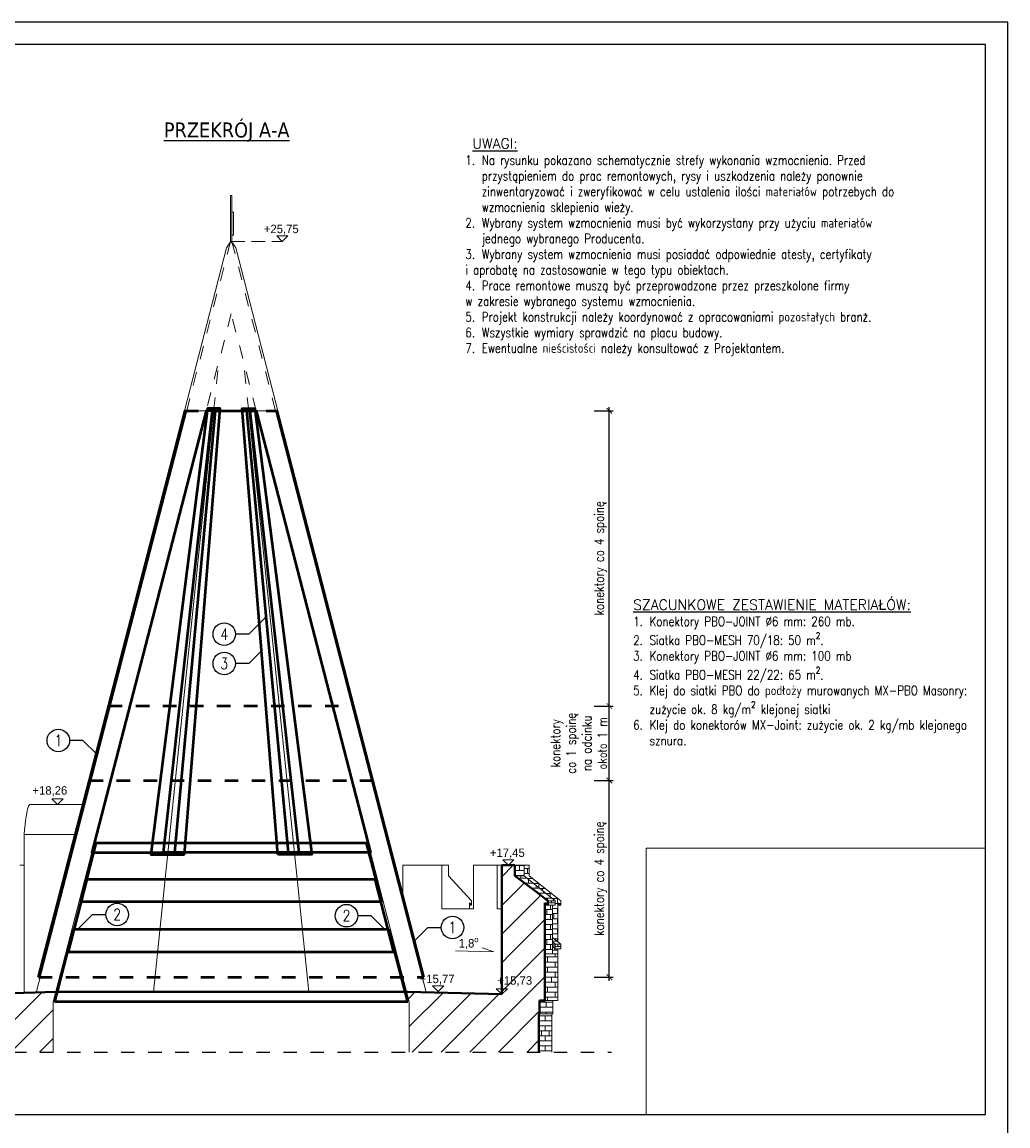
# Model space of a CAD drawing. Header units: millimetres. Extents: x 67877 to 166263, y -957 to 33454.
# Tile 98 of 98: x 153138 to 166263, y 14043 to 28743. Entities that reach past the tile are written whole.
import ezdxf
from ezdxf.enums import TextEntityAlignment as Align

# ---------------------------------------------------------------- set-up
doc = ezdxf.new("R2010")
doc.units = ezdxf.units.MM
for name, pattern in [('Przerywana', [360, 180, -180]), ('Przerywana gęsta', [135, 90, -45]), ('Wipeout_Contour', [1000, 0, -1000])]:
    doc.linetypes.add(name, pattern=pattern)
for name, color, linetype, lineweight in [('0_Nr_pióra__1', 7, 'Continuous', 13), ('0_Nr_pióra__102', 9, 'Continuous', 5), ('0_Nr_pióra__103', 7, 'Continuous', 5), ('0_Nr_pióra__27', 7, 'Continuous', 40), ('0_Nr_pióra__7', 7, 'Continuous', 20), ('0_Nr_pióra__88', 7, 'Continuous', 13), ('0_Nr_pióra__90', 7, 'Continuous', 13), ('bj rysy', 1, 'Continuous', 40), ('inw_schody zewnętrzne_Nr_pióra__1', 7, 'Continuous', 13), ('inw_schody zewnętrzne_Nr_pióra__27', 7, 'Continuous', 40), ('inw_schody zewnętrzne_Nr_pióra__87', 7, 'Continuous', 13), ('inw_ściany zewnętrzne_Nr_pióra__1', 7, 'Continuous', 13), ('inw_ściany zewnętrzne_Nr_pióra__87', 7, 'Continuous', 13), ('numerki', 3, 'Continuous', 20)]:
    doc.layers.add(name, color=color, linetype=linetype, lineweight=lineweight)
for name, color, linetype in [('bj linia odniesienia', 4, 'Continuous'), ('bj opis', 2, 'Continuous'), ('bj opis duży', 5, 'Continuous'), ('bj wymiar', 8, 'Continuous'), ('inw_schody zewnętrzne', 7, 'Continuous')]:
    doc.layers.add(name, color=color, linetype=linetype)
for name, color, linetype, lineweight, true_color in [('bj pbo joint', 7, 'Continuous', 50, 0x0000e0), ('bj siatka PBO-MESH 22na22', 7, 'Continuous', 50, 0xfe23c8), ('bj siatka PBO-MESH 70na18', 7, 'Continuous', 50, 0x009300)]:
    doc.layers.add(name, color=color, linetype=linetype, lineweight=lineweight, true_color=true_color)
doc.styles.add('Beta', font='simplex.shx', dxfattribs={"width": 0.8, "height": 12.5})
doc.styles.add('Beta 50', font='simplex.shx', dxfattribs={"width": 0.8, "height": 125})
doc.styles.add('GENERATED_STYLE_2', font='arial.ttf')
doc.styles.add('STYL_AUTOMATYCZNY_1', font='GOTHIC.TTF')
doc.dimstyles.new('Beta 50', dxfattribs={"dimtxt": 100, "dimasz": 75, "dimexe": 50, "dimexo": 0, "dimgap": 30, "dimtad": 1, "dimdec": 0, "dimtxsty": 'Beta 50', "dimblk": 'ARCHTICK', "dimcen": 75, "dimdle": 50, "dimclrd": 256, "dimclre": 256, "dimclrt": 2, "dimadec": 0, "dimazin": 0, "dimtfac": 1, "dimtdec": 0, "dimtmove": 0, "dimatfit": 3, "dimfxl": 200, "dimfxlon": 1, "dimarcsym": 0})
pattern_1 = [(45, (125427.97, 67.22), (-190.9188, 190.9188), [])]

# ---------------------------------------------------------------- blocks, each defined once
blk = doc.blocks.new('Wymiary_59_4', base_point=(772980, 19993))
at = {"layer": '0_Nr_pióra__1', "linetype": 'Continuous'}
for p, q in [((772980, 19993), (772830, 20143)), ((772830, 20143), (773130, 20143)), ((773130, 20143), (772980, 19993))]:
    blk.add_line(p, q, dxfattribs=at)
at = {"layer": '0_Nr_pióra__1', "insert": (772489, 20173), "char_height": 225, "attachment_point": 7, "style": 'STYL_AUTOMATYCZNY_1'}
blk.add_mtext('\\A1;{\\pql;\\fCentury Gothic|b0|i0|c238|p34;+15,77}', dxfattribs=at)
blk = doc.blocks.new('Wymiary_68_4', base_point=(767911, 22483))
at = {"layer": '0_Nr_pióra__1', "linetype": 'Continuous'}
for p, q in [((767911, 22483), (767761, 22633)), ((767761, 22633), (768061, 22633)), ((768061, 22633), (767911, 22483))]:
    blk.add_line(p, q, dxfattribs=at)
at = {"layer": '0_Nr_pióra__1', "insert": (767246, 22703), "char_height": 225, "attachment_point": 7, "style": 'STYL_AUTOMATYCZNY_1'}
blk.add_mtext('\\A1;{\\pql;\\fCentury Gothic|b0|i0|c238|p34;+18,26}', dxfattribs=at)
blk = doc.blocks.new('Wymiary_71_4', base_point=(770906, 29981))
at = {"layer": '0_Nr_pióra__1', "linetype": 'Continuous'}
for p, q in [((770906, 29981), (770756, 30131)), ((770756, 30131), (771056, 30131)), ((771056, 30131), (770906, 29981))]:
    blk.add_line(p, q, dxfattribs=at)
at = {"layer": '0_Nr_pióra__1', "insert": (770414, 30161), "char_height": 225, "attachment_point": 7, "style": 'STYL_AUTOMATYCZNY_1'}
blk.add_mtext('\\A1;{\\pql;\\fCentury Gothic|b0|i0|c238|p34;+25,75}', dxfattribs=at)
blk = doc.blocks.new('Wymiary_74_4', base_point=(773827, 19955))
at = {"layer": '0_Nr_pióra__1', "linetype": 'Continuous'}
for p, q in [((773827, 19955), (773677, 20105)), ((773677, 20105), (773977, 20105)), ((773977, 20105), (773827, 19955))]:
    blk.add_line(p, q, dxfattribs=at)
at = {"layer": '0_Nr_pióra__1', "insert": (773707, 20169), "char_height": 225, "attachment_point": 7, "style": 'STYL_AUTOMATYCZNY_1'}
blk.add_mtext('\\A1;{\\pql;\\fCentury Gothic|b0|i0|c238|p34;+15,73}', dxfattribs=at)
blk = doc.blocks.new('_ArchTick')
at = {"color": 0, "linetype": 'ByBlock', "const_width": 0.15}
blk.add_lwpolyline([(-0.5, -0.5), (0.5, 0.5)], dxfattribs=at)
blk = doc.blocks.new('*D169')
at = {"layer": 'bj wymiar', "lineweight": -2}
for p, q in [((160956, 15975), (160956, 18694)), ((160756, 18644), (161006, 18644)), ((160756, 16025), (161006, 16025))]:
    blk.add_line(p, q, dxfattribs=at)
at = {"layer": 'Defpoints', "color": 0}
for p in [(157808, 18644), (160956, 18644), (158486, 16025)]:
    blk.add_point(p, dxfattribs=at)
at = {"layer": 'bj wymiar', "lineweight": -2, "xscale": 75, "yscale": 75, "zscale": 75}
for p, rotation in [((160956, 18644), 90), ((160956, 16025), 270)]:
    blk.add_blockref('_ArchTick', p, dxfattribs=dict(at, rotation=rotation))
at = {"layer": 'bj wymiar', "color": 2, "insert": (160841, 17334), "char_height": 125, "attachment_point": 5, "rotation": 90, "style": 'Beta 50'}
blk.add_mtext('konektory co 4 spoinę', dxfattribs=at)
blk = doc.blocks.new('*D170')
at = {"layer": 'bj wymiar', "lineweight": -2}
for p, q in [((160756, 19635), (161006, 19635)), ((160956, 18594), (160956, 19685)), ((160756, 18644), (161006, 18644))]:
    blk.add_line(p, q, dxfattribs=at)
at = {"layer": 'Defpoints', "color": 0}
for p in [(157551, 19635), (160956, 19635), (157808, 18644)]:
    blk.add_point(p, dxfattribs=at)
at = {"layer": 'bj wymiar', "lineweight": -2, "xscale": 75, "yscale": 75, "zscale": 75}
for p, rotation in [((160956, 19635), 90), ((160956, 18644), 270)]:
    blk.add_blockref('_ArchTick', p, dxfattribs=dict(at, rotation=rotation))
at = {"layer": 'bj wymiar', "color": 2, "insert": (160551, 19139), "char_height": 125, "attachment_point": 5, "rotation": 90, "style": 'Beta 50'}
blk.add_mtext('konektory\\Pco 1 spoinę \\Pna odcinku\\Pokoło 1 m', dxfattribs=at)
blk = doc.blocks.new('*D171')
at = {"layer": 'bj wymiar', "lineweight": -2}
for p, q in [((160756, 23566), (161006, 23566)), ((160956, 19585), (160956, 23616)), ((160756, 19635), (161006, 19635))]:
    blk.add_line(p, q, dxfattribs=at)
at = {"layer": 'Defpoints', "color": 0}
for p in [(156534, 23566), (160956, 23566), (157551, 19635)]:
    blk.add_point(p, dxfattribs=at)
at = {"layer": 'bj wymiar', "lineweight": -2, "xscale": 75, "yscale": 75, "zscale": 75}
for p, rotation in [((160956, 23566), 90), ((160956, 19635), 270)]:
    blk.add_blockref('_ArchTick', p, dxfattribs=dict(at, rotation=rotation))
at = {"layer": 'bj wymiar', "color": 2, "insert": (160841, 21601), "char_height": 125, "attachment_point": 5, "rotation": 90, "style": 'Beta 50'}
blk.add_mtext('konektory co 4 spoinę', dxfattribs=at)

msp = doc.modelspace()

# ---------------------------------------------------------------- hatches: boundary and pattern name
at = {"layer": '0_Nr_pióra__102', "linetype": 'Continuous'}
h = msp.add_hatch(dxfattribs=at)
h.set_pattern_fill('Cegła___wiązanie_pospoli_00', color=256, style=0, pattern_type=2)
h.set_pattern_definition([(0, (159761.84, 17443.654), (0, 67), []), (90, (159761.84, 17443.65), (-201, 0), [67, -67]), (90, (159862.34, 17510.65), (-201, 0), [67, -201, 67, -67]), (90, (159812.09, 17644.65), (-100.5, 0), [67, -335])])
h.paths.add_polyline_path([(159824.031, 17373.654), (159824.031, 17513.654), (159779.049, 17513.654), (159725.946, 17513.654), (159699.645, 17513.654), (159699.645, 17373.654), (159725.946, 17373.654), (159779.049, 17373.654)])
h = msp.add_hatch(dxfattribs=at)
h.set_pattern_fill('Cegła___wiązanie_pospoli_00', color=256, style=0, pattern_type=2)
h.set_pattern_definition([(0, (160067.124, 17003.554), (0, 67), []), (90, (160067.12, 17003.55), (-201, 0), [67, -67]), (90, (160167.62, 17070.55), (-201, 0), [67, -201, 67, -67]), (90, (160117.37, 17204.55), (-100.5, 0), [67, -335])])
h.paths.add_polyline_path([(160270.972, 17013.654), (160310.217, 16982.672), (160310.217, 17042.672), (159890.972, 17373.654), (159890.972, 17513.654), (159824.031, 17513.654), (159824.031, 17373.654), (160236.169, 17042.672), (160236.169, 16982.672), (160197.59, 16982.672), (160197.59, 16551.387), (160270.972, 16493.454)])
h = msp.add_hatch(dxfattribs=at)
h.set_pattern_fill('Cegła___wiązanie_pospoli_00', color=256, style=0, pattern_type=2)
h.set_pattern_definition([(0, (159981.06, 17208.16), (0, 67), []), (90, (159981.06, 17208.16), (-201, 0), [67, -67]), (90, (160081.56, 17275.16), (-201, 0), [67, -201, 67, -67]), (90, (160031.31, 17409.16), (-100.5, 0), [67, -335])])
h.paths.add_polyline_path([(160236.169, 17042.672), (159824.031, 17373.654), (159779.049, 17373.654), (159725.946, 17373.654), (159992.251, 17154.203), (160138.677, 17042.672), (160186.377, 17042.672)])
h = msp.add_hatch(dxfattribs=at)
h.set_pattern_fill('Cegła___wiązanie_pospoli_00', color=256, style=0, pattern_type=2)
h.set_pattern_definition([(0, (160172.92, 16658.16), (0, 67), []), (90, (160172.92, 16658.16), (-201, 0), [67, -67]), (90, (160273.42, 16725.16), (-201, 0), [67, -201, 67, -67]), (90, (160223.17, 16859.16), (-100.5, 0), [67, -335])])
h.paths.add_polyline_path([(160098.001, 16333.654), (160197.59, 16333.654), (160197.59, 16982.672), (160098.001, 16982.672)])
h = msp.add_hatch(dxfattribs=at)
h.set_pattern_fill('Cegła___wiązanie_pospoli_00', color=256, style=0, pattern_type=2)
h.set_pattern_definition([(0, (160187.42, 17012.67), (0, 67), []), (90, (160187.42, 17012.67), (-201, 0), [67, -67]), (90, (160287.92, 17079.67), (-201, 0), [67, -201, 67, -67]), (90, (160237.67, 17213.67), (-100.5, 0), [67, -335])])
h.paths.add_polyline_path([(160236.169, 16982.672), (160236.169, 17042.672), (160186.377, 17042.672), (160138.677, 17042.672), (160138.677, 16982.672), (160186.377, 16982.672)])
h = msp.add_hatch(dxfattribs=at)
h.set_pattern_fill('Cegła___wiązanie_pospoli_00', color=256, style=0, pattern_type=2)
h.set_pattern_definition([(0, (160290.575, 16998.15), (0, 67), []), (90, (160290.57, 16998.15), (-201, 0), [67, -67]), (90, (160391.07, 17065.15), (-201, 0), [67, -201, 67, -67]), (90, (160340.82, 17199.15), (-100.5, 0), [67, -335])])
h.paths.add_polyline_path([(160270.972, 17013.623), (160270.972, 16986.297), (160275.527, 16982.672), (160298.59, 16982.672), (160310.177, 16982.672)])
h = msp.add_hatch(dxfattribs=at)
h.set_pattern_fill('Cegła___wiązanie_pospoli_00', color=256, style=0, pattern_type=2)
h.set_pattern_definition([(0, (160251.14, 16505), (0, 67), []), (90, (160251.14, 16505), (-201, 0), [67, -67]), (90, (160351.64, 16572), (-201, 0), [67, -201, 67, -67]), (90, (160301.39, 16706), (-100.5, 0), [67, -335])])
h.paths.add_polyline_path([(160197.59, 16493.852), (160236.416, 16462.672), (160256.906, 16462.672), (160286.52, 16462.672), (160304.689, 16462.672), (160197.59, 16547.327)])
h = msp.add_hatch(dxfattribs=at)
h.set_pattern_fill('Cegła___wiązanie_pospoli_00', color=256, style=0, pattern_type=2)
h.set_pattern_definition([(0, (160217, 16415.16), (0, 67), []), (90, (160217, 16415.16), (-201, 0), [67, -67]), (90, (160317.5, 16482.16), (-201, 0), [67, -201, 67, -67]), (90, (160267.25, 16616.16), (-100.5, 0), [67, -335])])
h.paths.add_polyline_path([(160197.59, 16493.852), (160197.59, 16336.472), (160197.837, 16336.472), (160197.837, 16433.654), (160236.416, 16402.672), (160236.416, 16462.672)])
h = msp.add_hatch(dxfattribs=at)
h.set_pattern_fill('Cegła___wiązanie_pospoli_00', color=256, style=0, pattern_type=2)
h.set_pattern_definition([(0, (160235.38, 16158.654), (0, 67), []), (90, (160235.38, 16158.65), (-201, 0), [67, -67]), (90, (160335.88, 16225.65), (-201, 0), [67, -201, 67, -67]), (90, (160285.63, 16359.65), (-100.5, 0), [67, -335])])
h.paths.add_polyline_path([(160098.001, 16333.654), (160098.001, 15713.654), (160270.972, 15713.654), (160270.972, 16333.654)])
h = msp.add_hatch(dxfattribs=at)
h.set_pattern_fill('Cegła___wiązanie_pospoli_00', color=256, style=0, pattern_type=2)
h.set_pattern_definition([(0, (160231.665, 16385.06), (0, 67), []), (90, (160231.66, 16385.06), (-201, 0), [67, -67]), (90, (160332.16, 16452.06), (-201, 0), [67, -201, 67, -67]), (90, (160281.91, 16586.06), (-100.5, 0), [67, -335])])
h.paths.add_polyline_path([(160197.837, 16433.654), (160197.837, 16336.472), (160218.142, 16336.472), (160247.488, 16336.472), (160265.493, 16336.472), (160265.493, 16402.672), (160256.906, 16402.672), (160236.416, 16402.672)])
h = msp.add_hatch(dxfattribs=at)
h.set_pattern_fill('Cegła___wiązanie_pospoli_00', color=256, style=0, pattern_type=2)
h.set_pattern_definition([(0, (160270.55, 16432.67), (0, 67), []), (90, (160270.55, 16432.67), (-201, 0), [67, -67]), (90, (160371.05, 16499.67), (-201, 0), [67, -201, 67, -67]), (90, (160320.8, 16633.67), (-100.5, 0), [67, -335])])
h.paths.add_polyline_path([(160236.416, 16462.672), (160236.416, 16402.672), (160256.906, 16402.672), (160265.493, 16402.672), (160270.718, 16402.672), (160270.846, 16402.672), (160286.52, 16402.672), (160304.689, 16402.672), (160304.689, 16462.672), (160286.52, 16462.672), (160256.906, 16462.672)])
h = msp.add_hatch(dxfattribs=at)
h.set_pattern_fill('Cegła___wiązanie_pospoli_00', color=256, style=0, pattern_type=2)
h.set_pattern_definition([(0, (160113.9, 15623.654), (0, 67), []), (90, (160113.9, 15623.65), (-201, 0), [67, -67]), (90, (160214.4, 15690.65), (-201, 0), [67, -201, 67, -67]), (90, (160164.15, 15824.65), (-100.5, 0), [67, -335])])
h.paths.add_polyline_path([(160199.975, 15533.654), (160199.975, 15713.654), (160199.902, 15713.654), (160155.838, 15713.654), (160101.573, 15713.654), (160101.234, 15713.654), (160027.824, 15713.654), (160027.824, 15533.654), (160034.307, 15533.654), (160087.699, 15533.654), (160131.054, 15533.654), (160164.267, 15533.654), (160187.26, 15533.654)])
at = {"layer": 'inw_schody zewnętrzne_Nr_pióra__1', "linetype": 'Continuous'}
h = msp.add_hatch(dxfattribs=at)
h.set_pattern_fill('Bloczki_ceramiczne_0004', color=256, style=0, pattern_type=2)
h.set_pattern_definition(pattern_1)
h.paths.add_polyline_path([(159760.061, 16333.654), (159524.034, 16333.654), (159524.034, 15833.654), (160027.824, 15713.654), (160097.34, 15713.654), (160097.34, 16333.654)])
h = msp.add_hatch(dxfattribs=at)
h.set_pattern_fill('Bloczki_ceramiczne_0004', color=256, style=0, pattern_type=2)
h.set_pattern_definition(pattern_1)
h.paths.add_polyline_path([(151824.945, 15833.654), (151824.945, 15026.201), (151933.908, 15026.201), (152707.602, 15026.201), (153251.793, 15026.201), (153409.297, 15026.201), (153475.317, 15026.201), (153551.46, 15026.201), (153551.46, 15694.775), (153586.587, 15830.578), (152317.729, 15790.872), (152318.887, 15833.654), (151933.908, 15833.654)])
h = msp.add_hatch(dxfattribs=at)
h.set_pattern_fill('Bloczki_ceramiczne_0004', color=256, style=0, pattern_type=2)
h.set_pattern_definition(pattern_1)
h.paths.add_polyline_path([(158256.246, 15830.918), (158291.46, 15694.775), (158291.46, 15026.201), (158396.691, 15026.201), (158591.128, 15026.201), (159135.319, 15026.201), (159909.013, 15026.201), (160017.975, 15026.201), (160017.975, 15533.654), (160027.824, 15533.654), (160027.824, 15713.654), (160017.975, 15716), (160017.975, 15833.654), (159909.013, 15833.654), (159524.034, 15833.654), (159524.034, 15795.604), (158308.084, 15829.474)])

# ---------------------------------------------------------------- linework, layer by layer
at = {"layer": '0_Nr_pióra__1', "linetype": 'Continuous'}
for p, q in [((159536.731, 17588.654), (159686.731, 17588.654)), ((159686.731, 17588.654), (159611.731, 17513.654))]:
    msp.add_line(p, q, dxfattribs=at)
at = {"layer": '0_Nr_pióra__103', "linetype": 'Continuous'}
msp.add_line((160027.824, 15533.654), (160017.975, 15533.654), dxfattribs=at)
at = {"layer": '0_Nr_pióra__27', "linetype": 'Continuous'}
for p, q in [((160097.34, 15992.734), (160097.34, 15713.654)), ((160027.824, 15713.654), (160027.824, 15533.654)), ((160101.234, 15713.654), (160027.824, 15713.654))]:
    msp.add_line(p, q, dxfattribs=at)
at = {"layer": '0_Nr_pióra__7', "linetype": 'Continuous'}
msp.add_lwpolyline([(165963.095, 17742.948), (161446.38, 17742.948), (161446.38, 14192.948)], dxfattribs=at)
at = {"layer": '0_Nr_pióra__90', "linetype": 'Continuous'}
for p, q in [((160101.234, 15713.654), (160101.573, 15713.654)), ((160027.824, 15533.654), (160034.307, 15533.654)), ((160034.307, 15533.654), (160087.699, 15533.654))]:
    msp.add_line(p, q, dxfattribs=at)
at = {"layer": 'bj linia odniesienia', "linetype": 'Przerywana'}
msp.add_line((150856.453, 15026.201), (160986.468, 15026.201), dxfattribs=at)
at = {"layer": 'bj linia odniesienia'}
for points in [[(156388.73, 20823.028), (156156.431, 20590.73), (155979.577, 20590.73)], [(156325.603, 20370.147), (156156.431, 20200.975), (155979.577, 20200.975)], [(154126.733, 18997.021), (153946.837, 19176.917), (153769.983, 19176.917)], [(153879.49, 16662.921), (154075.95, 16859.381), (154252.804, 16859.381)], [(157963.429, 16662.921), (157783.532, 16842.817), (157606.678, 16842.817)], [(158360.417, 16506.378), (158540.314, 16686.275), (158717.167, 16686.275)]]:
    msp.add_lwpolyline(points, dxfattribs=at)
at = {"layer": 'bj opis', "ltscale": 2}
for centre in [(155829.577, 20590.73), (155829.577, 20200.975), (153619.983, 19176.917), (154402.804, 16859.381), (157456.678, 16842.817), (158867.167, 16686.275)]:
    msp.add_circle(centre, 150, dxfattribs=at)
at = {"layer": 'bj pbo joint'}
for p, q in [((154291.794, 19635.159), (155308.52, 23565.898)), ((157551.126, 19635.159), (156534.401, 23565.898)), ((154035.294, 18643.51), (154291.794, 19635.159)), ((157807.626, 18643.51), (157551.126, 19635.159)), ((153358.064, 16025.286), (154035.294, 18643.51)), ((158485.626, 16025.286), (157807.626, 18643.51))]:
    msp.add_line(p, q, dxfattribs=at)
at = {"layer": 'bj pbo joint', "linetype": 'Przerywana'}
for p, q in [((155308.52, 23565.898), (156534.401, 23565.898)), ((154291.794, 19635.159), (157551.126, 19635.159)), ((154035.294, 18643.51), (157807.626, 18643.51)), ((153358.064, 16025.286), (158485.626, 16025.286))]:
    msp.add_line(p, q, dxfattribs=at)
at = {"layer": 'bj pbo joint'}
for points in [[(155301.282, 17656.085), (155774.572, 23595.898), (155607.988, 23595.898), (154849.89, 17656.085)], [(156541.844, 17656.085), (156068.554, 23595.898), (156235.138, 23595.898), (156993.236, 17656.085)]]:
    msp.add_lwpolyline(points, close=True, dxfattribs=at)
at = {"layer": 'bj siatka PBO-MESH 22na22'}
for points in [[(155172.823, 17686.085), (155710.976, 23565.898), (155587.406, 23565.898), (154066.533, 17686.085)], [(156822.378, 17686.085), (155020.747, 17686.085), (155672.206, 23565.898), (155688.244, 23565.898), (156154.677, 23565.898), (156170.733, 23565.898)], [(156682.964, 17686.085), (156131.458, 23565.898), (156255.515, 23565.898), (157776.388, 17686.085)]]:
    msp.add_lwpolyline(points, close=True, dxfattribs=at)
at = {"layer": 'bj siatka PBO-MESH 70na18'}
for p, q in [((153754.281, 16362.921), (154004.699, 17331.058)), ((154005.994, 17331.058), (154004.699, 17331.058)), ((158088.638, 16362.921), (157838.219, 17331.058)), ((153571.46, 15694.783), (153821.879, 16662.921)), ((158271.46, 15694.775), (158021.042, 16662.913))]:
    msp.add_line(p, q, dxfattribs=at)
for points in [[(153917.729, 17033.483), (157925.302, 17033.483), (157725.357, 17806.485), (154117.673, 17806.485), (153917.728, 17033.482)], [(154005.994, 17331.058), (157838.219, 17331.058)], [(153821.879, 16662.921), (158021.152, 16662.921)], [(153754.281, 16362.921), (158088.638, 16362.921)], [(158271.46, 15694.775), (153571.351, 15694.783)]]:
    msp.add_lwpolyline(points, dxfattribs=at)
at = {"layer": 'inw_schody zewnętrzne_Nr_pióra__1', "linetype": 'Continuous'}
for p, q in [((153207.428, 18245.53), (153199.323, 18207.524)), ((153215.853, 18276.313), (153207.428, 18245.53)), ((153224.53, 18299.621), (153215.853, 18276.313)), ((153233.389, 18315.266), (153224.53, 18299.621)), ((153242.358, 18323.121), (153233.389, 18315.266)), ((153242.358, 18323.121), (153973.081, 18323.121)), ((153184.336, 18111.133), (153177.575, 18053.532)), ((153191.605, 18162.604), (153184.336, 18111.133)), ((153199.323, 18207.524), (153191.605, 18162.604)), ((153171.378, 17990.268), (153165.794, 17921.856)), ((153177.575, 18053.532), (153171.378, 17990.268)), ((153165.794, 17921.856), (153165.794, 15833.654)), ((153165.794, 17921.856), (153869.289, 17921.856)), ((159524.034, 16333.654), (159523.816, 16333.654)), ((160098.001, 16333.654), (160097.34, 16333.654))]:
    msp.add_line(p, q, dxfattribs=at)
at = {"layer": 'inw_schody zewnętrzne_Nr_pióra__27', "linetype": 'Continuous'}
for p, q in [((160098.001, 17013.654), (160098.001, 16333.654)), ((160098.001, 17013.654), (160138.677, 16982.672)), ((160138.677, 17042.672), (160138.677, 16982.672)), ((159524.034, 16333.654), (159524.034, 15795.604)), ((160097.34, 16333.654), (160097.34, 15983.654)), ((160017.975, 15533.654), (160017.975, 15026.201))]:
    msp.add_line(p, q, dxfattribs=at)
at = {"layer": 'inw_schody zewnętrzne_Nr_pióra__27', "linetype": 'Continuous', "flags": 128}
msp.add_lwpolyline([(159524.034, 15795.604), (158269.809, 15830.541), (153585.391, 15830.541), (152317.729, 15790.872)], dxfattribs=at)
at = {"layer": 'inw_schody zewnętrzne_Nr_pióra__87', "linetype": 'Przerywana'}
for p, q in [((155921.46, 24857.379), (155587.406, 23565.898)), ((156255.515, 23565.898), (155921.46, 24857.379)), ((155688.244, 23565.898), (155755.678, 24216.45)), ((156154.677, 23565.898), (156087.243, 24216.45))]:
    msp.add_line(p, q, dxfattribs=at)
at = {"layer": 'inw_schody zewnętrzne_Nr_pióra__87', "linetype": 'Continuous'}
for p, q in [((155329.178, 23565.898), (153329.155, 15833.654)), ((155587.406, 23565.898), (153551.46, 15694.775)), ((154886.432, 15830.541), (155688.244, 23565.898)), ((155299.178, 23565.898), (156543.743, 23565.898)), ((156956.488, 15830.541), (156154.677, 23565.898)), ((158291.46, 15694.775), (156255.515, 23565.898)), ((158516.347, 15823.673), (156513.743, 23565.898)), ((153165.794, 17513.654), (153109.243, 17513.654)), ((158205.107, 17513.654), (158205.107, 17026.952)), ((158372.31, 17513.654), (158205.107, 17513.654)), ((158518.683, 17513.654), (158372.31, 17513.654)), ((158658.17, 17513.654), (158518.683, 17513.654)), ((158724.287, 17513.654), (158658.17, 17513.654)), ((158812.77, 17513.654), (158724.287, 17513.654)), ((158724.287, 17513.654), (158724.287, 16933.654)), ((158812.77, 17373.654), (158812.77, 17513.654)), ((159256.147, 17513.654), (159147.718, 17513.654)), ((159345.705, 17513.654), (159256.147, 17513.654)), ((159699.645, 17513.654), (159725.946, 17513.654)), ((159725.946, 17513.654), (159779.049, 17513.654)), ((159779.049, 17513.654), (159824.031, 17513.654)), ((159890.972, 17513.654), (159824.031, 17513.654)), ((158864.303, 16933.654), (158724.101, 16933.654)), ((158984.31, 16933.654), (158864.303, 16933.654)), ((160138.677, 17042.672), (160186.377, 17042.672)), ((160138.677, 16982.672), (160186.377, 16982.672)), ((160098.001, 16333.654), (160107.737, 16333.654)), ((153551.46, 15026.201), (153551.46, 15694.775)), ((158291.46, 15026.201), (158291.46, 15694.775))]:
    msp.add_line(p, q, dxfattribs=at)
at = {"layer": 'inw_ściany zewnętrzne_Nr_pióra__87', "linetype": 'Continuous', "flags": 128}
msp.add_lwpolyline([(158908.993, 16376.357), (159418.622, 16360.409), (159264.636, 16413.135)], dxfattribs=at)

# ---------------------------------------------------------------- block references
at = {"linetype": 'Continuous', "xscale": 0.5, "yscale": 0.5, "zscale": 0.5}
for name, p in [('Wymiary_71_4', (156602.325, 25821.29)), ('Wymiary_68_4', (153607.719, 18323.121)), ('Wymiary_59_4', (158676.713, 15833.654)), ('Wymiary_74_4', (159524.034, 15795.604))]:
    msp.add_blockref(name, p, dxfattribs=at)

# ---------------------------------------------------------------- texts
at = {"layer": '0_Nr_pióra__7', "linetype": 'Continuous', "insert": (159082.472, 16386.025), "char_height": 112.5, "attachment_point": 8, "style": 'STYL_AUTOMATYCZNY_1'}
msp.add_mtext('\\A1;{\\pqc;\\fCentury Gothic|b0|i0|c238|p34;1,8\\fCentury Gothic|b0|i0|c238|p34;\\A1{\\H.66x;\\So^  ;}}', dxfattribs=at)
at = {"layer": 'bj opis duży', "ltscale": 2, "insert": (155861.99, 27278.402), "char_height": 200, "width": 3983.45238, "attachment_point": 5, "style": 'Beta'}
msp.add_mtext('{\\fTahoma|b0|i0|c238|p0;\\L\\W1;PRZEKRÓJ A-A}', dxfattribs=at)
at = {"layer": 'bj opis duży', "char_height": 54.6, "attachment_point": 7, "style": 'GENERATED_STYLE_2'}
for s, insert, width in [('{\\Fcomplex.shx|c238;\\H2.5x;\\L UWAGI:\\P\\pxi-4,l4,t4;\\A1;\\Fsimplex.shx|c238;\\H0.916685x;\\l\\W0.8;1.^INa rysunku pokazano schematycznie strefy wykonania wzmocnienia. Przed przystąpieniem do prac remontowych, rysy i uszkodzenia należy ponownie zinwentaryzować i zweryfikować w celu ustalenia ilości materiałów potrzebych do wzmocnienia sklepienia wieży. \\P\\H0.99899x;2.^I\\H1.001x;Wybrany system wzmocnienia musi być wykorzystany przy użyciu materiałów jednego wybranego Producenta.\\P\\H0.999001x;3.^I\\H1.001x;Wybrany system wzmocnienia musi posiadać odpowiednie atesty, certyfikaty^Ji aprobatę na zastosowanie w tego typu obiektach. \\P\\H0.999001x;4.^I\\H1.001x;Prace remontowe muszą być przeprowadzone przez przeszkolone firmy^Jw zakresie wybranego systemu wzmocnienia.\\P5.^IP\\Fsimplex.shx|c0;rojekt \\Fsimplex.shx|c238;konstrukcji\\Fsimplex.shx|c0; należy koordynować\\Fsimplex.shx|c238; \\Fsimplex.shx|c0;z opracowaniami pozostałych branż\\Fsimplex.shx|c238;.\\P6.^IW\\Fsimplex.shx|c0;szystkie wymiary sprawdzić na placu budowy\\Fsimplex.shx|c238;.\\P\\H0.99999x;7.^IE\\Fsimplex.shx|c0;wentualne nieścisłości należy konsultować\\Fsimplex.shx|c238; \\Fsimplex.shx|c0;z \\Fsimplex.shx|c238;P\\Fsimplex.shx|c0;rojektantem\\Fsimplex.shx|c238;.}', (159039.631, 24296.266), 6327.42705), ('{\\Fcomplex.shx|c238;\\H2.5x;\\LSZACUNKOWE ZESTAWIENIE MATERIA\\fArial|b0|i0|c238|p34;Ł\\Fcomplex.shx|c238;ÓW:\\P\\pxi-4,l4,t4;\\A1;\\Fsimplex.shx|c238;\\H0.916685x;\\l\\W0.8;1.^IKonektory PBO-JOINT %%C6 mm: 260 mb. \\P2.^ISiatka PBO-MESH 70/18: 50 m{\\H0.7x;\\S2^ ;}.\\P3.^IKonektory PBO-JOINT %%C6 mm: 100 mb\\P4.^ISiatka PBO-MESH 22/22: 65 m{\\H0.7x;\\S2^ ;}.\\P5.^IKlej do siatki PBO do podłoży murowanych MX-PBO Masonry: zużycie ok. 8 kg/m{\\H0.7x;\\S2^ ;} klejonej siatki\\P6.^IKlej do konektorów MX-Joint: zużycie ok. 2 kg/mb klejonego sznura.}', (161273.629, 19111.546), 4689.46541)]:
    msp.add_mtext(s, dxfattribs=dict(at, insert=insert, width=width))
at = {"layer": 'numerki', "ltscale": 2, "style": 'Beta', "width": 0.8}
for s, p in [('4', (155829.577, 20590.73)), ('3', (155829.577, 20200.975)), ('1', (153619.983, 19176.917)), ('2', (154402.804, 16859.381)), ('2', (157456.678, 16842.817)), ('1', (158867.167, 16686.275))]:
    msp.add_text(s, height=150, dxfattribs=at).set_placement(p, align=Align.MIDDLE_CENTER)

# ---------------------------------------------------------------- dimensions: what is measured, and where the dimension line sits
at = {"layer": 'bj wymiar'}
dim = msp.add_linear_dim(base=(160955.836, 23565.898), p1=(157551.126, 19635.159), p2=(156534.401, 23565.898), angle=90, text='konektory co 4 spoinę', dimstyle='Beta 50', override={"dimlfac": 0.1, "dimblk": 'ArchTick'}, dxfattribs=at)
dim.commit()
dim.dimension.update_dxf_attribs({"geometry": '*D171', "text_midpoint": (160841.014, 21600.528)})
dim = msp.add_linear_dim(base=(160955.836, 19635.159), p1=(157807.626, 18643.51), p2=(157551.126, 19635.159), angle=90, text='konektory\\Pco 1 spoinę \\Pna odcinku\\Pokoło 1 m', dimstyle='Beta 50', override={"dimlfac": 0.1, "dimtxsty": 'Beta 50', "dimblk": 'ArchTick'}, dxfattribs=at)
dim.commit()
dim.dimension.update_dxf_attribs({"geometry": '*D170', "text_midpoint": (160955.836, 19139.334), "dimtype": 160})

# ---------------------------------------------------------------- wipeouts: each hides what was drawn before it
at = {"linetype": 'Wipeout_Contour', "ltscale": 3083349.550750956}
msp.add_wipeout([(155931.46, 25904.935), (155951.46, 25904.935), (155951.46, 26211.675), (155931.46, 26211.675)], dxfattribs=at).dxf.layer = 'inw_schody zewnętrzne'
at = {"linetype": 'Wipeout_Contour', "ltscale": 3096366.570409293}
msp.add_wipeout([(159461.776, 16933.654), (159523.816, 16933.654), (159523.816, 17513.654), (159461.776, 17513.654)], dxfattribs=at).dxf.layer = 'inw_schody zewnętrzne'
at = {"linetype": 'Wipeout_Contour', "ltscale": 2321086.131961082}
msp.add_wipeout([(159121.905, 16982.672), (159092.968, 17013.654), (159092.968, 16982.672)], dxfattribs=at).dxf.layer = 'inw_schody zewnętrzne'

# ---------------------------------------------------------------- next in the draw order: linework, layer by layer
at = {"layer": '0_Nr_pióra__1', "linetype": 'Continuous'}
msp.add_line((159611.731, 17513.654), (159536.731, 17588.654), dxfattribs=at)
at = {"layer": 'inw_schody zewnętrzne_Nr_pióra__27', "linetype": 'Continuous'}
for p, q in [((159523.816, 17513.654), (159523.816, 16333.654)), ((159699.645, 17513.654), (159523.816, 17513.654))]:
    msp.add_line(p, q, dxfattribs=at)
at = {"layer": 'inw_schody zewnętrzne_Nr_pióra__87', "linetype": 'Continuous'}
for p, q in [((159147.718, 17513.654), (159147.718, 16933.654)), ((159426.183, 17513.654), (159345.705, 17513.654)), ((159461.776, 17513.654), (159426.183, 17513.654)), ((159523.816, 17513.654), (159461.776, 17513.654)), ((159461.776, 17513.654), (159461.776, 16933.654)), ((159121.905, 17042.672), (158812.77, 17373.654)), ((159096.196, 16933.654), (158984.31, 16933.654)), ((159092.968, 16933.654), (159092.968, 17013.654)), ((159092.968, 17013.654), (159121.905, 16982.672)), ((159121.905, 16982.672), (159092.968, 16982.672)), ((159147.718, 16933.654), (159096.196, 16933.654)), ((159121.905, 16982.672), (159121.905, 17042.672)), ((159523.816, 16933.654), (159461.542, 16933.654))]:
    msp.add_line(p, q, dxfattribs=at)

# ---------------------------------------------------------------- next in the draw order: texts
at = {"layer": '0_Nr_pióra__1', "insert": (159366.083, 17603.654), "char_height": 112.5, "attachment_point": 7, "style": 'STYL_AUTOMATYCZNY_1'}
msp.add_mtext('\\A1;{\\pql;\\fCentury Gothic|b0|i0|c238|p34;+17,45}', dxfattribs=at)

# ---------------------------------------------------------------- next in the draw order: wipeouts: each hides what was drawn before it
at = {"linetype": 'Wipeout_Contour', "ltscale": 3854130.585916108}
msp.add_wipeout([(155928.531, 26431.669), (155928.531, 25815.814), (155929.629, 25821.29), (155931.46, 25815.814), (155931.46, 26431.669)], dxfattribs=at)
at = {"linetype": 'Wipeout_Contour', "ltscale": 3099028.803108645}
msp.add_wipeout([(160199.975, 15713.654), (160199.975, 15533.654), (160202.383, 15533.654), (160202.383, 15713.654)], dxfattribs=at)
at = {"linetype": 'Wipeout_Contour', "ltscale": 2323220.684766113}
msp.add_wipeout([(159725.946, 17373.654), (159699.645, 17373.654), (159992.251, 17154.203)], dxfattribs=at).dxf.layer = 'inw_schody zewnętrzne'
at = {"linetype": 'Wipeout_Contour', "ltscale": 3099531.534291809}
msp.add_wipeout([(160270.972, 17013.654), (160270.972, 17013.623), (160310.177, 16982.672), (160310.217, 16982.672)], dxfattribs=at).dxf.layer = 'inw_schody zewnętrzne'
at = {"linetype": 'Wipeout_Contour', "ltscale": 3099374.01815209}
msp.add_wipeout([(160265.493, 16336.472), (160270.718, 16336.472), (160270.718, 16402.672), (160265.493, 16402.672)], dxfattribs=at).dxf.layer = 'inw_schody zewnętrzne'

# ---------------------------------------------------------------- next in the draw order: hatches: boundary and pattern name
at = {"layer": '0_Nr_pióra__102', "linetype": 'Continuous'}
h = msp.add_hatch(dxfattribs=at)
h.set_pattern_fill('Cegła___wiązanie_pospoli_00', color=256, style=0, pattern_type=2)
h.set_pattern_definition([(0, (160103.77, 15443.654), (0, 67), []), (90, (160103.77, 15443.65), (-201, 0), [67, -67]), (90, (160204.27, 15510.65), (-201, 0), [67, -201, 67, -67]), (90, (160154.02, 15644.65), (-100.5, 0), [67, -335])])
h.paths.add_polyline_path([(160017.975, 15533.654), (160017.975, 15353.654), (160017.975, 15026.201), (160042.181, 15026.201), (160070.63, 15026.201), (160109.261, 15026.201), (160191.46, 15026.207), (160191.46, 15353.654), (160191.46, 15533.654), (160118.559, 15533.654), (160090.287, 15533.654), (160040.77, 15533.654)])
at = {"layer": 'inw_schody zewnętrzne_Nr_pióra__1', "linetype": 'Continuous'}
h = msp.add_hatch(dxfattribs=at)
h.set_pattern_fill('Bloczki_ceramiczne_0004', color=256, style=0, pattern_type=2)
h.set_pattern_definition(pattern_1)
h.paths.add_polyline_path([(159523.816, 17513.654), (159523.816, 16333.654), (159992.251, 16333.654), (160098.001, 16333.654), (160098.001, 17013.654), (159992.251, 17094.203), (159699.645, 17313.654), (159699.645, 17373.654), (159699.645, 17513.654)])
h = msp.add_hatch(dxfattribs=at)
h.set_pattern_fill('Bloczki_ceramiczne_0004', color=256, style=0, pattern_type=2)
h.set_pattern_definition(pattern_1)
h.paths.add_polyline_path([(159992.251, 17154.203), (159699.645, 17373.654), (159699.645, 17313.654), (159992.251, 17094.203), (160098.001, 17013.654), (160138.677, 16982.672), (160138.677, 17042.672)])

# ---------------------------------------------------------------- next in the draw order: linework, layer by layer
at = {"layer": '0_Nr_pióra__90', "linetype": 'Continuous'}
for p, q in [((160272.399, 15713.654), (160272.399, 15992.734)), ((160101.573, 15713.654), (160155.838, 15713.654)), ((160155.838, 15713.654), (160199.902, 15713.654)), ((160199.902, 15713.654), (160233.659, 15713.654)), ((160202.383, 15533.654), (160202.383, 15713.654)), ((160233.659, 15713.654), (160257.027, 15713.654)), ((160257.027, 15713.654), (160269.951, 15713.654)), ((160269.951, 15713.654), (160272.399, 15713.654)), ((160087.699, 15533.654), (160131.054, 15533.654)), ((160131.054, 15533.654), (160164.267, 15533.654)), ((160164.267, 15533.654), (160187.26, 15533.654)), ((160187.26, 15533.654), (160199.975, 15533.654)), ((160199.975, 15533.654), (160202.383, 15533.654))]:
    msp.add_line(p, q, dxfattribs=at)
at = {"layer": 'inw_schody zewnętrzne_Nr_pióra__27', "linetype": 'Continuous'}
msp.add_line((159699.645, 17513.654), (159699.645, 17373.654), dxfattribs=at)
at = {"layer": 'inw_schody zewnętrzne_Nr_pióra__27', "linetype": 'Continuous', "flags": 128}
msp.add_lwpolyline([(159699.645, 17373.654), (159992.251, 17154.203), (160138.677, 17042.672)], dxfattribs=at)
at = {"layer": 'inw_schody zewnętrzne_Nr_pióra__87', "linetype": 'Continuous'}
for p, q in [((159824.031, 17373.654), (159824.031, 17513.654)), ((159890.972, 17373.654), (159890.972, 17513.654)), ((159725.946, 17373.654), (159699.645, 17373.654)), ((159779.049, 17373.654), (159725.946, 17373.654)), ((159824.031, 17373.654), (159779.049, 17373.654)), ((160191.46, 15026.201), (160191.46, 15533.654))]:
    msp.add_line(p, q, dxfattribs=at)

# ---------------------------------------------------------------- next in the draw order: wipeouts: each hides what was drawn before it
at = {"linetype": 'Wipeout_Contour', "ltscale": 3854105.086403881}
msp.add_wipeout([(155921.46, 25815.814), (155924.11, 25821.29), (155928.531, 25815.814), (155928.531, 26431.669), (155921.46, 26431.669)], dxfattribs=at)
at = {"linetype": 'Wipeout_Contour', "ltscale": 2324593.704965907}
msp.add_wipeout([(160275.527, 16982.672), (160270.972, 16986.297), (160270.972, 16982.672)], dxfattribs=at).dxf.layer = 'inw_schody zewnętrzne'
at = {"linetype": 'Wipeout_Contour', "ltscale": 3099537.540848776}
msp.add_wipeout([(160304.689, 16462.672), (160304.689, 16402.672), (160309.962, 16402.672), (160309.962, 16462.672)], dxfattribs=at).dxf.layer = 'inw_schody zewnętrzne'

# ---------------------------------------------------------------- next in the draw order: linework, layer by layer
at = {"layer": 'inw_schody zewnętrzne_Nr_pióra__87', "linetype": 'Continuous'}
for p, q in [((160236.169, 17042.672), (159824.031, 17373.654)), ((160310.217, 17042.672), (159890.972, 17373.654)), ((160186.377, 17042.672), (160236.169, 17042.672)), ((160186.377, 16982.672), (160236.169, 16982.672)), ((160236.169, 16982.672), (160236.169, 17042.672)), ((160270.972, 17013.654), (160310.217, 16982.672)), ((160275.527, 16982.672), (160270.972, 16982.672)), ((160298.59, 16982.672), (160275.527, 16982.672)), ((160310.177, 16982.672), (160298.59, 16982.672)), ((160310.217, 16982.672), (160310.217, 17042.672))]:
    msp.add_line(p, q, dxfattribs=at)

# ---------------------------------------------------------------- next in the draw order: wipeouts: each hides what was drawn before it
at = {"linetype": 'Wipeout_Contour', "ltscale": 3854069.758243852}
msp.add_wipeout([(155914.389, 25815.815), (155917.039, 25821.29), (155921.46, 25815.814), (155921.46, 26431.669), (155914.389, 26431.669)], dxfattribs=at)
at = {"linetype": 'Wipeout_Contour', "ltscale": 3099326.006209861}
msp.add_wipeout([(160197.59, 16551.387), (160197.59, 16547.327), (160304.689, 16462.672), (160309.962, 16462.672)], dxfattribs=at).dxf.layer = 'inw_schody zewnętrzne'

# ---------------------------------------------------------------- next in the draw order: linework, layer by layer
at = {"layer": 'inw_schody zewnętrzne_Nr_pióra__87', "linetype": 'Continuous'}
for p, q in [((160197.59, 16493.852), (160197.59, 16982.672)), ((160270.972, 16493.454), (160270.972, 17013.654)), ((160270.972, 16493.454), (160197.59, 16551.387))]:
    msp.add_line(p, q, dxfattribs=at)

# ---------------------------------------------------------------- next in the draw order: wipeouts: each hides what was drawn before it
at = {"linetype": 'Wipeout_Contour', "ltscale": 3854045.344222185}
msp.add_wipeout([(155914.389, 26431.669), (155911.46, 26431.669), (155911.46, 25817.047), (155912.558, 25821.29), (155914.389, 25815.814)], dxfattribs=at)
at = {"linetype": 'Wipeout_Contour', "ltscale": 5423770.702471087}
msp.add_wipeout([(160197.59, 16333.654), (160270.972, 16333.654), (160270.972, 16402.672), (160270.718, 16402.672), (160270.718, 16336.472), (160268.579, 16336.472), (160197.59, 16336.472)], dxfattribs=at).dxf.layer = 'inw_schody zewnętrzne'

# ---------------------------------------------------------------- next in the draw order: linework, layer by layer
at = {"layer": '0_Nr_pióra__88', "linetype": 'Continuous'}
for p, q in [((155911.46, 25817.047), (155911.46, 26431.669)), ((155911.46, 26431.669), (155914.389, 26431.669)), ((155914.389, 26431.669), (155921.46, 26431.669)), ((155921.46, 26431.669), (155928.531, 26431.669)), ((155928.531, 26431.669), (155931.46, 26431.669)), ((155931.46, 26211.675), (155931.46, 26431.669)), ((155931.46, 25904.935), (155931.46, 26211.675)), ((155931.46, 25815.814), (155931.46, 25904.935))]:
    msp.add_line(p, q, dxfattribs=at)
at = {"layer": 'bj linia odniesienia'}
for points in [[(133263.095, 13892.948), (166263.095, 13892.948), (166263.095, 28742.948), (133263.095, 28742.948)], [(134263.095, 14192.948), (165963.095, 14192.948), (165963.095, 28442.948), (134263.095, 28442.948)]]:
    msp.add_lwpolyline(points, close=True, dxfattribs=at)
at = {"layer": 'bj rysy'}
msp.add_line((155911.46, 25817.047), (155931.46, 25817.047), dxfattribs=at)
at = {"layer": 'inw_schody zewnętrzne_Nr_pióra__87', "linetype": 'Continuous'}
for p, q in [((155951.46, 26211.675), (155931.46, 26211.675)), ((155951.46, 25904.935), (155951.46, 26211.675)), ((155951.46, 25904.935), (155931.46, 25904.935)), ((155914.389, 25815.814), (155912.558, 25821.29)), ((155917.039, 25821.29), (155914.389, 25815.814)), ((155921.46, 25815.814), (155917.039, 25821.29)), ((155924.11, 25821.29), (155921.46, 25815.814)), ((155921.46, 25815.814), (155921.46, 25815.814)), ((155921.46, 25815.814), (155921.46, 25815.814)), ((155924.11, 25821.29), (155928.531, 25815.814)), ((155929.629, 25821.29), (155928.531, 25815.814)), ((155929.629, 25821.29), (155931.46, 25815.814)), ((160236.416, 16462.672), (160197.59, 16493.852)), ((160197.59, 16336.472), (160197.59, 16493.852)), ((160309.962, 16462.672), (160270.972, 16493.454)), ((160107.737, 16333.654), (160130.571, 16333.654)), ((160130.571, 16333.654), (160139.947, 16333.654)), ((160139.947, 16333.654), (160148.249, 16333.654)), ((160148.249, 16333.654), (160157.026, 16333.654)), ((160157.026, 16333.654), (160181.448, 16333.654)), ((160181.448, 16333.654), (160221.159, 16333.654)), ((160197.59, 16336.472), (160197.837, 16336.472)), ((160197.59, 16333.654), (160197.59, 16336.472)), ((160197.837, 16336.472), (160197.837, 16433.654)), ((160197.837, 16433.654), (160236.416, 16402.672)), ((160197.837, 16336.472), (160218.142, 16336.472)), ((160218.142, 16336.472), (160247.488, 16336.472)), ((160221.159, 16333.654), (160249.6, 16333.654)), ((160236.416, 16402.672), (160236.416, 16462.672)), ((160236.416, 16462.672), (160256.906, 16462.672)), ((160236.416, 16402.672), (160256.906, 16402.672)), ((160247.488, 16336.472), (160265.493, 16336.472)), ((160249.6, 16333.654), (160266.695, 16333.654)), ((160256.906, 16462.672), (160286.52, 16462.672)), ((160256.906, 16402.672), (160286.52, 16402.672)), ((160265.493, 16336.472), (160270.718, 16336.472)), ((160266.695, 16333.654), (160272.399, 16333.654)), ((160270.718, 16336.472), (160270.718, 16402.672)), ((160270.972, 16333.654), (160270.972, 16402.672)), ((160272.399, 15983.654), (160272.399, 16333.654)), ((160286.52, 16462.672), (160304.689, 16462.672)), ((160286.52, 16402.672), (160304.689, 16402.672)), ((160304.689, 16462.672), (160309.962, 16462.672)), ((160304.689, 16402.672), (160309.962, 16402.672)), ((160309.962, 16402.672), (160309.962, 16462.672))]:
    msp.add_line(p, q, dxfattribs=at)
at = {"layer": 'inw_schody zewnętrzne_Nr_pióra__87', "linetype": 'Przerywana'}
for p, q in [((155912.558, 25821.29), (155329.178, 23565.898)), ((156513.743, 23565.898), (155931.46, 25817.047))]:
    msp.add_line(p, q, dxfattribs=at)
at = {"layer": 'inw_schody zewnętrzne_Nr_pióra__87', "linetype": 'Continuous'}
for points in [[(155911.142, 25815.814), (155860.926, 25737.661), (155299.178, 23565.898)], [(155931.779, 25815.814), (155981.994, 25737.661), (156543.743, 23565.898)]]:
    msp.add_lwpolyline(points, dxfattribs=at)
at = {"layer": 'inw_ściany zewnętrzne_Nr_pióra__1', "linetype": 'Przerywana gęsta', "ltscale": 2, "flags": 128}
msp.add_lwpolyline([(155924.11, 25821.29), (156602.325, 25821.29)], dxfattribs=at)

# ---------------------------------------------------------------- next in the draw order: dimensions: what is measured, and where the dimension line sits
at = {"layer": 'bj wymiar'}
dim = msp.add_linear_dim(base=(160955.836, 18643.51), p1=(158485.626, 16025.286), p2=(157807.626, 18643.51), angle=90, text='konektory co 4 spoinę', dimstyle='Beta 50', override={"dimlfac": 0.1, "dimblk": 'ArchTick'}, dxfattribs=at)
dim.commit()
dim.dimension.update_dxf_attribs({"geometry": '*D169', "text_midpoint": (160841.014, 17334.398)})

doc.saveas('drawing.dxf')
